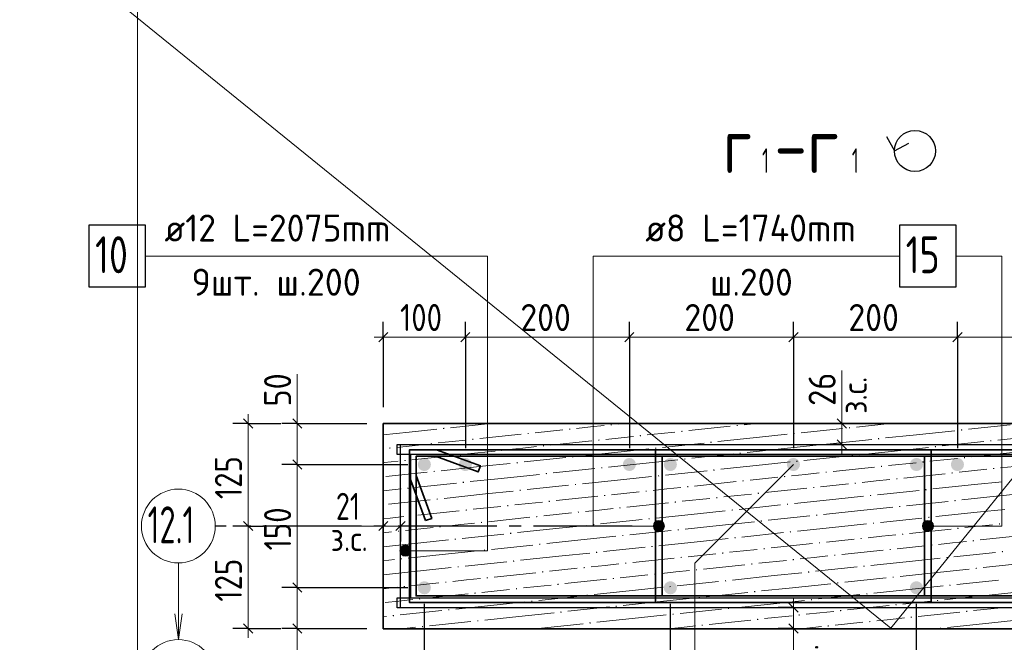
# Model space of a CAD drawing. Header units: millimetres. Extents: x 0 to 59400, y 0 to 42000.
# Tile 25 of 29: x 45942 to 53946, y 14313 to 19374. Entities that reach past the tile are written whole.
import ezdxf

# ---------------------------------------------------------------- set-up
doc = ezdxf.new("R2010")
doc.units = ezdxf.units.MM
doc.linetypes.add('______2', pattern=[270, 200, -70])
doc.linetypes.add('______5', pattern=[1100, 800, -100, 100, -100])
for name, color, linetype, lineweight in [('S1 ДОП Продольная арматура', 52, 'Continuous', 25), ('S2 ДОП Продольная арматура', 52, 'Continuous', 25), ('Standard', 7, 'Continuous', 25), ('Заголовок чертежа', 7, 'Continuous', 25), ('Позиционная метка линия выноска', 7, 'Continuous', 13), ('Размерная выноска', 7, 'Continuous', 13), ('Стена фоновая арматура У1', 52, 'Continuous', 25)]:
    doc.layers.add(name, color=color, linetype=linetype, lineweight=lineweight)
doc.layers.add('ЖБ Пилон', color=7, linetype='______2', lineweight=13, true_color=0xa0a0a0)
doc.layers.add('Оси', color=7, linetype='______5', lineweight=13, true_color=0x656565)
doc.styles.add('ISOCPEUR', font='txt')

msp = doc.modelspace()

# ---------------------------------------------------------------- hatches: boundary and pattern name
at = {"layer": 'S1 ДОП Продольная арматура', "linetype": 'Continuous', "lineweight": 25, "transparency": 33554687}
for points in [[(49617.8, 15758.3), (49613.8, 15778.7), (49602.2, 15796.1), (49584.9, 15807.6), (49564.5, 15811.7), (49544.1, 15807.6), (49526.8, 15796.1), (49515.2, 15778.7), (49511.2, 15758.3), (49515.2, 15737.9), (49526.8, 15720.6), (49544.1, 15709.1), (49564.5, 15705), (49584.9, 15709.1), (49602.2, 15720.6), (49613.8, 15737.9)], [(50951.2, 15758.3), (50947.1, 15778.7), (50935.6, 15796.1), (50918.3, 15807.6), (50897.8, 15811.7), (50877.4, 15807.6), (50860.1, 15796.1), (50848.6, 15778.7), (50844.5, 15758.3), (50848.6, 15737.9), (50860.1, 15720.6), (50877.4, 15709.1), (50897.8, 15705), (50918.3, 15709.1), (50935.6, 15720.6), (50947.1, 15737.9)], [(52284.5, 15758.3), (52280.5, 15778.7), (52268.9, 15796.1), (52251.6, 15807.6), (52231.2, 15811.7), (52210.8, 15807.6), (52193.5, 15796.1), (52181.9, 15778.7), (52177.8, 15758.3), (52181.9, 15737.9), (52193.5, 15720.6), (52210.8, 15709.1), (52231.2, 15705), (52251.6, 15709.1), (52268.9, 15720.6), (52280.5, 15737.9)], [(53617.8, 15758.3), (53613.8, 15778.7), (53602.2, 15796.1), (53584.9, 15807.6), (53564.5, 15811.7), (53544.1, 15807.6), (53526.8, 15796.1), (53515.2, 15778.7), (53511.2, 15758.3), (53515.2, 15737.9), (53526.8, 15720.6), (53544.1, 15709.1), (53564.5, 15705), (53584.9, 15709.1), (53602.2, 15720.6), (53613.8, 15737.9)]]:
    msp.add_hatch(color=7, dxfattribs=at).paths.add_polyline_path(points)
at = {"layer": 'ЖБ Пилон', "linetype": 'Continuous', "lineweight": 18, "transparency": 33554687}
for points in [[(49384.2, 16046.7), (49383.2, 16055.8), (49392.4, 16056.8), (49393.3, 16047.6)], [(50071.1, 16005.1), (50070.2, 16014.2), (50079.3, 16015.2), (50080.3, 16006.1)], [(50408.7, 16040.6), (50407.7, 16049.7), (50416.9, 16050.7), (50417.8, 16041.5)], [(50746.2, 16076.1), (50745.3, 16085.2), (50754.4, 16086.2), (50755.4, 16077)], [(51320.6, 16022.7), (51319.7, 16031.8), (51328.8, 16032.8), (51329.8, 16023.6)], [(51770.7, 16070), (51769.8, 16079.1), (51778.9, 16080.1), (51779.9, 16070.9)], [(52232.6, 16004.8), (52231.7, 16013.9), (52240.8, 16014.9), (52241.8, 16005.7)], [(52682.7, 16052.1), (52681.7, 16061.2), (52690.9, 16062.2), (52691.8, 16053)], [(53594.6, 16034.2), (53593.7, 16043.3), (53602.8, 16044.3), (53603.8, 16035.1)], [(49283.5, 15922.3), (49282.6, 15931.5), (49291.7, 15932.4), (49292.7, 15923.3)], [(49621.1, 15957.8), (49620.1, 15966.9), (49629.2, 15967.9), (49630.2, 15958.8)], [(50645.5, 15951.7), (50644.6, 15960.9), (50653.7, 15961.8), (50654.7, 15952.7)], [(50983.1, 15987.2), (50982.1, 15996.3), (50991.3, 15997.3), (50992.2, 15988.2)], [(51557.5, 15933.8), (51556.5, 15943), (51565.7, 15943.9), (51566.7, 15934.8)], [(52919.5, 15963.2), (52918.6, 15972.3), (52927.7, 15973.3), (52928.7, 15964.2)], [(53831.5, 15945.3), (53830.5, 15954.4), (53839.7, 15955.4), (53840.6, 15946.3)], [(48946, 15886.8), (48945, 15896), (48954.1, 15896.9), (48955.1, 15887.8)], [(49857.9, 15868.9), (49857, 15878.1), (49866.1, 15879), (49867.1, 15869.9)], [(50195.5, 15904.4), (50194.5, 15913.6), (50203.7, 15914.5), (50204.6, 15905.4)], [(51107.4, 15886.5), (51106.5, 15895.6), (51115.6, 15896.6), (51116.6, 15887.5)], [(51794.4, 15844.9), (51793.4, 15854.1), (51802.6, 15855), (51803.5, 15845.9)], [(52469.5, 15915.9), (52468.5, 15925), (52477.6, 15926), (52478.6, 15916.9)], [(53381.4, 15898), (53380.5, 15907.1), (53389.6, 15908.1), (53390.6, 15899)], [(49070.3, 15786.2), (49069.3, 15795.3), (49078.5, 15796.3), (49079.4, 15787.1)], [(49520.4, 15833.5), (49519.4, 15842.6), (49528.6, 15843.6), (49529.5, 15834.4)], [(49982.3, 15768.2), (49981.3, 15777.4), (49990.4, 15778.3), (49991.4, 15769.2)], [(50432.3, 15815.5), (50431.4, 15824.7), (50440.5, 15825.7), (50441.5, 15816.5)], [(51344.3, 15797.6), (51343.3, 15806.8), (51352.5, 15807.7), (51353.4, 15798.6)], [(52256.3, 15779.7), (52255.3, 15788.9), (52264.4, 15789.8), (52265.4, 15780.7)], [(52706.3, 15827), (52705.4, 15836.2), (52714.5, 15837.1), (52715.5, 15828)], [(53280.7, 15773.7), (53279.8, 15782.8), (53288.9, 15783.7), (53289.9, 15774.6)], [(53618.3, 15809.1), (53617.3, 15818.3), (53626.5, 15819.2), (53627.4, 15810.1)], [(49307.2, 15697.3), (49306.2, 15706.4), (49315.3, 15707.4), (49316.3, 15698.3)], [(50219.1, 15679.4), (50218.2, 15688.5), (50227.3, 15689.5), (50228.3, 15680.3)], [(50669.2, 15726.7), (50668.2, 15735.8), (50677.4, 15736.8), (50678.3, 15727.6)], [(51581.2, 15708.8), (51580.2, 15717.9), (51589.3, 15718.9), (51590.3, 15709.7)], [(52493.1, 15690.9), (52492.2, 15700), (52501.3, 15701), (52502.3, 15691.8)], [(52943.2, 15738.2), (52942.2, 15747.3), (52951.4, 15748.3), (52952.3, 15739.1)], [(53517.6, 15684.8), (53516.7, 15693.9), (53525.8, 15694.9), (53526.7, 15685.7)], [(53855.2, 15720.3), (53854.2, 15729.4), (53863.3, 15730.4), (53864.3, 15721.2)], [(49544, 15608.4), (49543.1, 15617.6), (49552.2, 15618.5), (49553.2, 15609.4)], [(51131.1, 15661.5), (51130.1, 15670.6), (51139.3, 15671.6), (51140.2, 15662.4)], [(51818, 15619.9), (51817.1, 15629.1), (51826.2, 15630), (51827.2, 15620.9)], [(52155.6, 15655.4), (52154.6, 15664.5), (52163.8, 15665.5), (52164.7, 15656.3)], [(52730, 15602), (52729, 15611.1), (52738.2, 15612.1), (52739.1, 15603)], [(53067.5, 15637.5), (53066.6, 15646.6), (53075.7, 15647.6), (53076.7, 15638.4)], [(49094, 15561.1), (49093, 15570.3), (49102.1, 15571.2), (49103.1, 15562.1)], [(50005.9, 15543.2), (50005, 15552.3), (50014.1, 15553.3), (50015.1, 15544.2)], [(50456, 15590.5), (50455, 15599.7), (50464.2, 15600.6), (50465.1, 15591.5)], [(51030.4, 15537.1), (51029.4, 15546.3), (51038.6, 15547.2), (51039.5, 15538.1)], [(51368, 15572.6), (51367, 15581.8), (51376.1, 15582.7), (51377.1, 15573.6)], [(51942.4, 15519.2), (51941.4, 15528.4), (51950.5, 15529.3), (51951.5, 15520.2)], [(52392.4, 15566.5), (52391.5, 15575.7), (52400.6, 15576.6), (52401.6, 15567.5)], [(53304.4, 15548.6), (53303.4, 15557.8), (53312.6, 15558.7), (53313.5, 15549.6)], [(49330.8, 15472.3), (49329.9, 15481.4), (49339, 15482.4), (49340, 15473.2)], [(50242.8, 15454.3), (50241.8, 15463.5), (50251, 15464.4), (50251.9, 15455.3)], [(50692.8, 15501.6), (50691.9, 15510.8), (50701, 15511.7), (50702, 15502.6)], [(51267.3, 15448.3), (51266.3, 15457.4), (51275.4, 15458.4), (51276.4, 15449.2)], [(51604.8, 15483.7), (51603.9, 15492.9), (51613, 15493.8), (51614, 15484.7)], [(52854.3, 15501.3), (52853.4, 15510.4), (52862.5, 15511.4), (52863.5, 15502.3)], [(53541.3, 15459.7), (53540.3, 15468.9), (53549.4, 15469.8), (53550.4, 15460.7)], [(49567.7, 15383.4), (49566.7, 15392.5), (49575.9, 15393.5), (49576.8, 15384.4)], [(49905.2, 15418.9), (49904.3, 15428), (49913.4, 15429), (49914.4, 15419.8)], [(50479.6, 15365.5), (50478.7, 15374.6), (50487.8, 15375.6), (50488.8, 15366.4)], [(50817.2, 15401), (50816.2, 15410.1), (50825.4, 15411.1), (50826.3, 15401.9)], [(51729.2, 15383), (51728.2, 15392.2), (51737.3, 15393.2), (51738.3, 15384)], [(52179.2, 15430.4), (52178.3, 15439.5), (52187.4, 15440.5), (52188.4, 15431.3)], [(53091.2, 15412.4), (53090.2, 15421.6), (53099.4, 15422.5), (53100.3, 15413.4)], [(49117.6, 15336.1), (49116.6, 15345.2), (49125.8, 15346.2), (49126.7, 15337)], [(49692, 15282.7), (49691.1, 15291.8), (49700.2, 15292.8), (49701.2, 15283.7)], [(50142.1, 15330), (50141.1, 15339.1), (50150.3, 15340.1), (50151.2, 15331)], [(51054.1, 15312.1), (51053.1, 15321.2), (51062.2, 15322.2), (51063.2, 15313)], [(51966, 15294.2), (51965.1, 15303.3), (51974.2, 15304.3), (51975.2, 15295.1)], [(52416.1, 15341.5), (52415.1, 15350.6), (52424.3, 15351.6), (52425.2, 15342.4)], [(53328.1, 15323.6), (53327.1, 15332.7), (53336.2, 15333.7), (53337.2, 15324.5)], [(49016.9, 15211.7), (49016, 15220.9), (49025.1, 15221.8), (49026.1, 15212.7)], [(49354.5, 15247.2), (49353.5, 15256.4), (49362.6, 15257.3), (49363.6, 15248.2)], [(50604, 15264.8), (50603, 15273.9), (50612.2, 15274.9), (50613.1, 15265.7)], [(51290.9, 15223.2), (51289.9, 15232.4), (51299.1, 15233.3), (51300.1, 15224.2)], [(52202.9, 15205.3), (52201.9, 15214.5), (52211.1, 15215.4), (52212, 15206.3)], [(52878, 15276.3), (52877, 15285.4), (52886.2, 15286.4), (52887.1, 15277.2)], [(53564.9, 15234.7), (53564, 15243.8), (53573.1, 15244.8), (53574.1, 15235.7)], [(53902.5, 15270.2), (53901.5, 15279.3), (53910.6, 15280.3), (53911.6, 15271.2)], [(49478.8, 15146.5), (49477.8, 15155.7), (49487, 15156.6), (49488, 15147.5)], [(49928.9, 15193.8), (49927.9, 15203), (49937.1, 15203.9), (49938, 15194.8)], [(50840.8, 15175.9), (50839.9, 15185.1), (50849, 15186), (50850, 15176.9)], [(51752.8, 15158), (51751.8, 15167.2), (51761, 15168.1), (51761.9, 15159)], [(52777.3, 15151.9), (52776.3, 15161.1), (52785.5, 15162), (52786.4, 15152.9)], [(53114.8, 15187.4), (53113.9, 15196.5), (53123, 15197.5), (53124, 15188.4)], [(53689.3, 15134), (53688.3, 15143.2), (53697.4, 15144.1), (53698.4, 15135)], [(49715.7, 15057.7), (49714.7, 15066.8), (49723.9, 15067.8), (49724.8, 15058.6)], [(50165.7, 15105), (50164.8, 15114.1), (50173.9, 15115.1), (50174.9, 15105.9)], [(50627.6, 15039.8), (50626.7, 15048.9), (50635.8, 15049.9), (50636.8, 15040.7)], [(51077.7, 15087.1), (51076.7, 15096.2), (51085.9, 15097.2), (51086.8, 15088)], [(51989.7, 15069.1), (51988.7, 15078.3), (51997.8, 15079.3), (51998.8, 15070.1)], [(52439.7, 15116.4), (52438.8, 15125.6), (52447.9, 15126.6), (52448.9, 15117.4)], [(53014.2, 15063.1), (53013.2, 15072.2), (53022.3, 15073.2), (53023.3, 15064)], [(53351.7, 15098.5), (53350.7, 15107.7), (53359.9, 15108.6), (53360.8, 15099.5)], [(53926.1, 15045.2), (53925.2, 15054.3), (53934.3, 15055.3), (53935.3, 15046.1)], [(49040.6, 14986.7), (49039.6, 14995.8), (49048.7, 14996.8), (49049.7, 14987.7)], [(49952.5, 14968.8), (49951.6, 14977.9), (49960.7, 14978.9), (49961.7, 14969.8)], [(51314.6, 14998.2), (51313.6, 15007.3), (51322.7, 15008.3), (51323.7, 14999.2)], [(51652.1, 15033.7), (51651.2, 15042.8), (51660.3, 15043.8), (51661.3, 15034.6)], [(52226.5, 14980.3), (52225.6, 14989.4), (52234.7, 14990.4), (52235.7, 14981.2)], [(52564.1, 15015.8), (52563.1, 15024.9), (52572.3, 15025.9), (52573.2, 15016.7)], [(53476, 14997.9), (53475.1, 15007), (53484.2, 15008), (53485.2, 14998.8)], [(49502.5, 14921.5), (49501.5, 14930.6), (49510.6, 14931.6), (49511.6, 14922.5)], [(50189.4, 14879.9), (50188.4, 14889.1), (50197.6, 14890), (50198.5, 14880.9)], [(50526.9, 14915.4), (50526, 14924.5), (50535.1, 14925.5), (50536.1, 14916.4)], [(50864.5, 14950.9), (50863.5, 14960), (50872.7, 14961), (50873.6, 14951.8)], [(51438.9, 14897.5), (51437.9, 14906.6), (51447.1, 14907.6), (51448, 14898.5)], [(51889, 14944.8), (51888, 14953.9), (51897.2, 14954.9), (51898.1, 14945.8)], [(52350.9, 14879.6), (52349.9, 14888.7), (52359.1, 14889.7), (52360, 14880.5)], [(52800.9, 14926.9), (52800, 14936), (52809.1, 14937), (52810.1, 14927.9)], [(53712.9, 14909), (53711.9, 14918.1), (53721.1, 14919.1), (53722.1, 14909.9)], [(49401.8, 14797.1), (49400.8, 14806.3), (49409.9, 14807.3), (49410.9, 14798.1)], [(49739.3, 14832.6), (49738.4, 14841.8), (49747.5, 14842.7), (49748.5, 14833.6)], [(50763.8, 14826.5), (50762.8, 14835.7), (50772, 14836.6), (50772.9, 14827.5)], [(51101.4, 14862), (51100.4, 14871.2), (51109.5, 14872.1), (51110.5, 14863)], [(51675.8, 14808.6), (51674.8, 14817.8), (51683.9, 14818.7), (51684.9, 14809.6)], [(53037.8, 14838), (53036.8, 14847.2), (53046, 14848.1), (53046.9, 14839)], [(49064.2, 14761.7), (49063.3, 14770.8), (49072.4, 14771.8), (49073.4, 14762.6)], [(49976.2, 14743.8), (49975.2, 14752.9), (49984.4, 14753.9), (49985.3, 14744.7)], [(50313.7, 14779.2), (50312.8, 14788.4), (50321.9, 14789.3), (50322.9, 14780.2)], [(51225.7, 14761.3), (51224.7, 14770.5), (51233.9, 14771.4), (51234.8, 14762.3)], [(51912.6, 14719.8), (51911.7, 14728.9), (51920.8, 14729.9), (51921.8, 14720.7)], [(52587.7, 14790.7), (52586.8, 14799.9), (52595.9, 14800.8), (52596.9, 14791.7)], [(53499.7, 14772.8), (53498.7, 14782), (53507.9, 14782.9), (53508.8, 14773.8)], [(49188.6, 14661), (49187.6, 14670.1), (49196.7, 14671.1), (49197.7, 14661.9)], [(49638.6, 14708.3), (49637.7, 14717.4), (49646.8, 14718.4), (49647.8, 14709.2)], [(50100.5, 14643.1), (50099.6, 14652.2), (50108.7, 14653.2), (50109.7, 14644)], [(50550.6, 14690.4), (50549.6, 14699.5), (50558.8, 14700.5), (50559.7, 14691.3)], [(51462.6, 14672.5), (51461.6, 14681.6), (51470.7, 14682.6), (51471.7, 14673.4)], [(52374.5, 14654.6), (52373.6, 14663.7), (52382.7, 14664.7), (52383.7, 14655.5)], [(52824.6, 14701.9), (52823.6, 14711), (52832.8, 14712), (52833.7, 14702.8)], [(53399, 14648.5), (53398, 14657.6), (53407.2, 14658.6), (53408.1, 14649.4)], [(53736.6, 14684), (53735.6, 14693.1), (53744.7, 14694.1), (53745.7, 14684.9)], [(49425.4, 14572.1), (49424.5, 14581.3), (49433.6, 14582.2), (49434.6, 14573.1)], [(50787.5, 14601.5), (50786.5, 14610.7), (50795.6, 14611.6), (50796.6, 14602.5)], [(51699.4, 14583.6), (51698.5, 14592.7), (51707.6, 14593.7), (51708.6, 14584.6)], [(52611.4, 14565.7), (52610.4, 14574.8), (52619.6, 14575.8), (52620.5, 14566.7)], [(53061.5, 14613), (53060.5, 14622.1), (53069.6, 14623.1), (53070.6, 14614)], [(53635.9, 14559.6), (53634.9, 14568.8), (53644, 14569.7), (53645, 14560.6)], [(48975.3, 14524.8), (48974.4, 14534), (48983.5, 14534.9), (48984.5, 14525.8)], [(49662.3, 14483.3), (49661.3, 14492.4), (49670.5, 14493.3), (49671.4, 14484.2)], [(50337.4, 14554.2), (50336.4, 14563.3), (50345.6, 14564.3), (50346.5, 14555.2)], [(51249.4, 14536.3), (51248.4, 14545.4), (51257.5, 14546.4), (51258.5, 14537.3)], [(51936.3, 14494.7), (51935.3, 14503.9), (51944.5, 14504.8), (51945.4, 14495.7)], [(52273.8, 14530.2), (52272.9, 14539.4), (52282, 14540.3), (52283, 14531.2)], [(52848.2, 14476.8), (52847.3, 14486), (52856.4, 14486.9), (52857.4, 14477.8)], [(53185.8, 14512.3), (53184.8, 14521.4), (53194, 14522.4), (53194.9, 14513.3)], [(49212.2, 14435.9), (49211.2, 14445.1), (49220.4, 14446), (49221.4, 14436.9)], [(50123.6, 14423.2), (50123.2, 14427.2), (50132.4, 14428.1), (50132.9, 14423.2)], [(50574.2, 14465.3), (50573.3, 14474.5), (50582.4, 14475.4), (50583.4, 14466.3)], [(51486.2, 14447.4), (51485.3, 14456.6), (51494.4, 14457.5), (51495.3, 14448.4)], [(52510.7, 14441.3), (52509.7, 14450.5), (52518.9, 14451.5), (52519.8, 14442.3)], [(53422.7, 14423.4), (53421.7, 14432.6), (53430.8, 14433.5), (53431.8, 14424.4)]]:
    msp.add_hatch(color=7, dxfattribs=at).paths.add_polyline_path(points, flags=16)
at = {"layer": 'Позиционная метка линия выноска', "linetype": 'Continuous', "lineweight": 13, "transparency": 33554687}
for points in [[(51099.2, 15280.8), (51115.3, 15219.6), (51115.3, 15297)], [(51115.3, 15297), (51137.8, 15213.3), (51137.8, 15303.3)], [(51115.3, 15297), (51115.3, 15219.6), (51137.8, 15213.3)], [(51137.8, 15303.3), (51137.8, 15213.3), (51160.3, 15219.6)], [(51137.8, 15303.3), (51160.3, 15219.6), (51160.3, 15297)], [(51160.3, 15297), (51160.3, 15219.6), (51176.6, 15235.8)], [(51160.3, 15297), (51176.6, 15235.8), (51176.6, 15280.8)], [(53302, 15219.6), (53302, 15297), (53285.8, 15280.8)], [(53324.5, 15213.3), (53324.5, 15303.3), (53302, 15297)], [(53324.5, 15213.3), (53302, 15297), (53302, 15219.6)], [(53347, 15219.6), (53347, 15297), (53324.5, 15303.3)], [(53347, 15219.6), (53324.5, 15303.3), (53324.5, 15213.3)], [(53363.2, 15235.8), (53363.2, 15280.8), (53347, 15297)], [(53363.2, 15235.8), (53347, 15297), (53347, 15219.6)], [(51099.2, 15235.8), (51099.2, 15280.8), (51092.8, 15258.3)], [(51099.2, 15280.8), (51099.2, 15235.8), (51115.3, 15219.6)], [(51176.6, 15280.8), (51176.6, 15235.8), (51182.8, 15258.3)], [(53285.8, 15235.8), (53285.8, 15280.8), (53279.5, 15258.3)], [(53302, 15219.6), (53285.8, 15280.8), (53285.8, 15235.8)], [(53363.2, 15280.8), (53363.2, 15235.8), (53369.5, 15258.3)], [(49039.1, 15035), (49039.1, 15080), (49032.8, 15057.5)], [(49055.3, 15018.8), (49055.3, 15096.2), (49039.1, 15080)], [(49055.3, 15018.8), (49039.1, 15080), (49039.1, 15035)], [(49077.8, 15012.5), (49077.8, 15102.5), (49055.3, 15096.2)], [(49077.8, 15012.5), (49055.3, 15096.2), (49055.3, 15018.8)], [(49100.3, 15018.8), (49100.3, 15096.2), (49077.8, 15102.5)], [(49100.3, 15018.8), (49077.8, 15102.5), (49077.8, 15012.5)], [(49116.6, 15035), (49116.6, 15080), (49100.3, 15096.2)], [(49116.6, 15035), (49100.3, 15096.2), (49100.3, 15018.8)], [(49116.6, 15080), (49116.6, 15035), (49122.8, 15057.5)]]:
    msp.add_hatch(color=7, dxfattribs=at).paths.add_polyline_path(points)
at = {"layer": 'Стена фоновая арматура У1', "linetype": 'Continuous', "lineweight": 13, "transparency": 33554687}
for points in [[(49284.5, 15758.3), (49280.5, 15778.7), (49268.9, 15796.1), (49251.6, 15807.6), (49231.2, 15811.7), (49210.8, 15807.6), (49193.5, 15796.1), (49181.9, 15778.7), (49177.8, 15758.3), (49181.9, 15737.9), (49193.5, 15720.6), (49210.8, 15709.1), (49231.2, 15705), (49251.6, 15709.1), (49268.9, 15720.6), (49280.5, 15737.9)], [(51284.5, 15758.3), (51280.5, 15778.7), (51268.9, 15796.1), (51251.6, 15807.6), (51231.2, 15811.7), (51210.8, 15807.6), (51193.5, 15796.1), (51181.9, 15778.7), (51177.8, 15758.3), (51181.9, 15737.9), (51193.5, 15720.6), (51210.8, 15709.1), (51231.2, 15705), (51251.6, 15709.1), (51268.9, 15720.6), (51280.5, 15737.9)], [(53284.5, 15758.3), (53280.5, 15778.7), (53268.9, 15796.1), (53251.6, 15807.6), (53231.2, 15811.7), (53210.8, 15807.6), (53193.5, 15796.1), (53181.9, 15778.7), (53177.8, 15758.3), (53181.9, 15737.9), (53193.5, 15720.6), (53210.8, 15709.1), (53231.2, 15705), (53251.6, 15709.1), (53268.9, 15720.6), (53280.5, 15737.9)], [(49284.5, 14756.5), (49280.5, 14777), (49268.9, 14794.3), (49251.6, 14805.8), (49231.2, 14809.9), (49210.8, 14805.8), (49193.5, 14794.3), (49181.9, 14777), (49177.8, 14756.5), (49181.9, 14736.1), (49193.5, 14718.8), (49210.8, 14707.3), (49231.2, 14703.2), (49251.6, 14707.3), (49268.9, 14718.8), (49280.5, 14736.1)], [(51284.5, 14756.5), (51280.5, 14777), (51268.9, 14794.3), (51251.6, 14805.8), (51231.2, 14809.9), (51210.8, 14805.8), (51193.5, 14794.3), (51181.9, 14777), (51177.8, 14756.5), (51181.9, 14736.1), (51193.5, 14718.8), (51210.8, 14707.3), (51231.2, 14703.2), (51251.6, 14707.3), (51268.9, 14718.8), (51280.5, 14736.1)], [(53284.5, 14756.5), (53280.5, 14777), (53268.9, 14794.3), (53251.6, 14805.8), (53231.2, 14809.9), (53210.8, 14805.8), (53193.5, 14794.3), (53181.9, 14777), (53177.8, 14756.5), (53181.9, 14736.1), (53193.5, 14718.8), (53210.8, 14707.3), (53231.2, 14703.2), (53251.6, 14707.3), (53268.9, 14718.8), (53280.5, 14736.1)]]:
    msp.add_hatch(color=7, dxfattribs=at).paths.add_polyline_path(points)

# ---------------------------------------------------------------- linework, layer by layer
at = {"layer": 'S2 ДОП Продольная арматура', "color": 7, "linetype": 'Continuous', "lineweight": 25, "transparency": 33554687}
msp.add_lwpolyline([(46504.6, 17202.9), (46964.6, 17202.9), (46964.6, 17702.9), (46504.6, 17702.9), (46504.6, 17202.9)], dxfattribs=at)
at = {"layer": 'S2 ДОП Продольная арматура', "color": 28, "linetype": 'Continuous', "lineweight": 25, "true_color": 0x50140a, "transparency": 33554687}
for points in [[(49011.2, 15920.8), (55424.5, 15920.8), (55424.5, 14594.1), (49011.2, 14594.1), (49011.2, 14674.1), (55344.5, 14674.1), (55344.5, 15840.8), (49011.2, 15840.8), (49011.2, 15920.8)], [(55451.2, 15840.8), (49117.8, 15840.8), (49117.8, 14674.1), (55451.2, 14674.1), (55451.2, 14594.1), (49037.8, 14594.1), (49037.8, 15920.8), (55451.2, 15920.8), (55451.2, 15840.8)]]:
    msp.add_lwpolyline(points, dxfattribs=at)
at = {"layer": 'Standard', "color": 254, "linetype": 'Continuous', "lineweight": 13, "true_color": 0xc4c4ff, "transparency": 33554687}
msp.add_line((53024.1, 14428.4), (58900, 21684.5), dxfattribs=at)
at = {"layer": 'Standard', "color": 251, "linetype": 'Continuous', "lineweight": -3, "true_color": 0x656565, "transparency": 33554687}
for p, q in [((48897.8, 16793), (48897.8, 16918)), ((49564.5, 16793), (49564.5, 16918)), ((50897.8, 16793), (50897.8, 16918)), ((52231.2, 16793), (52231.2, 16918)), ((53564.5, 16793), (53564.5, 16918)), ((48897.8, 16793), (48897.8, 16668)), ((48897.8, 16793), (48897.8, 16225)), ((49564.5, 16793), (49564.5, 16668)), ((49564.5, 16793), (49564.5, 15891.7)), ((50897.8, 16793), (50897.8, 16668)), ((50897.8, 16793), (50897.8, 15891.7)), ((52231.2, 16793), (52231.2, 16668)), ((52231.2, 16793), (52231.2, 15891.7)), ((53564.5, 16793), (53564.5, 16668)), ((53564.5, 16793), (53564.5, 15891.7)), ((47798.5, 16091.7), (47673.5, 16091.7)), ((47798.5, 16091.7), (47923.5, 16091.7)), ((47798.5, 16091.7), (48065.1, 16091.7)), ((48198.5, 16091.7), (48073.5, 16091.7)), ((48198.5, 16091.7), (48323.5, 16091.7)), ((48198.5, 16091.7), (48764.5, 16091.7)), ((52624.5, 16091.7), (52499.5, 16091.7)), ((52624.5, 16091.7), (52749.5, 16091.7)), ((52624.5, 15921.7), (52499.5, 15921.7)), ((52624.5, 15921.7), (52749.5, 15921.7)), ((48198.5, 15758.3), (48073.5, 15758.3)), ((48198.5, 15758.3), (48323.5, 15758.3)), ((48198.5, 15758.3), (49097.8, 15758.3)), ((48897.8, 15258.3), (48897.8, 15383.3)), ((49037.8, 15258.3), (49037.8, 15383.3)), ((47798.5, 15258.3), (47673.5, 15258.3)), ((47798.5, 15258.3), (47923.5, 15258.3)), ((47798.5, 15258.3), (47798.5, 15258.3)), ((48897.8, 15258.3), (48897.8, 15133.3)), ((49037.8, 15258.3), (49037.8, 15133.3)), ((48198.5, 14758.3), (48073.5, 14758.3)), ((48198.5, 14758.3), (48323.5, 14758.3)), ((48198.5, 14758.3), (49097.8, 14758.3)), ((52231.2, 14595), (52106.2, 14595)), ((52231.2, 14595), (52356.2, 14595)), ((47798.5, 14425), (47673.5, 14425)), ((47798.5, 14425), (47923.5, 14425)), ((47798.5, 14425), (48065.1, 14425)), ((48198.5, 14425), (48073.5, 14425)), ((48198.5, 14425), (48323.5, 14425)), ((48198.5, 14425), (48764.5, 14425)), ((52231.2, 14425), (52106.2, 14425)), ((52231.2, 14425), (52356.2, 14425))]:
    msp.add_line(p, q, dxfattribs=at)
at = {"layer": 'Standard', "color": 251, "linetype": 'Continuous', "lineweight": 25, "true_color": 0x656565, "transparency": 33554687}
for p, q in [((48860.3, 16755.5), (48935.3, 16830.5)), ((49527, 16755.5), (49602, 16830.5)), ((50860.3, 16755.5), (50935.3, 16830.5)), ((52193.7, 16755.5), (52268.7, 16830.5)), ((53527, 16755.5), (53602, 16830.5))]:
    msp.add_line(p, q, dxfattribs=at)
at = {"layer": 'Standard', "color": 251, "linetype": 'Continuous', "lineweight": 13, "true_color": 0x656565, "transparency": 33554687}
for p, q in [((48897.8, 16793), (48822.8, 16793)), ((48897.8, 16793), (49564.5, 16793)), ((49564.5, 16793), (50897.8, 16793)), ((50897.8, 16793), (52231.2, 16793)), ((52231.2, 16793), (53564.5, 16793)), ((53564.5, 16793), (54897.8, 16793))]:
    msp.add_line(p, q, dxfattribs=at)
at = {"layer": 'Standard', "color": 7, "linetype": 'Continuous', "lineweight": 25, "transparency": 33554687}
for p, q in [((47761, 16129.2), (47836, 16054.2)), ((48161, 16129.2), (48236, 16054.2)), ((52662, 16054.2), (52587, 16129.2)), ((52662, 15884.2), (52587, 15959.2)), ((48161, 15795.8), (48236, 15720.8)), ((47761, 15295.8), (47836, 15220.8)), ((48935.3, 15295.8), (48860.3, 15220.8)), ((49075.3, 15295.8), (49000.3, 15220.8)), ((48161, 14795.8), (48236, 14720.8)), ((52193.7, 14632.5), (52268.7, 14557.5)), ((47761, 14462.5), (47836, 14387.5)), ((48161, 14462.5), (48236, 14387.5)), ((52193.7, 14462.5), (52268.7, 14387.5))]:
    msp.add_line(p, q, dxfattribs=at)
at = {"layer": 'Standard', "color": 7, "linetype": 'Continuous', "lineweight": 13, "transparency": 33554687}
for p, q in [((47798.5, 16091.7), (47798.5, 16166.7)), ((47798.5, 16091.7), (47798.5, 15258.3)), ((48198.5, 16091.7), (48198.5, 16166.7)), ((48198.5, 16091.7), (48198.5, 15758.3)), ((52624.5, 16091.7), (52624.5, 16166.7)), ((52624.5, 15921.7), (52624.5, 16091.7)), ((52624.5, 15921.7), (52624.5, 15846.7)), ((48198.5, 15758.3), (48198.5, 14758.3)), ((47798.5, 15258.3), (47798.5, 14425)), ((48897.8, 15258.3), (48822.8, 15258.3)), ((49037.8, 15258.3), (48897.8, 15258.3)), ((49037.8, 15258.3), (49112.8, 15258.3)), ((48198.5, 14758.3), (48198.5, 14425)), ((52231.2, 14595), (52231.2, 14670)), ((52231.2, 14595), (52231.2, 14425)), ((47798.5, 14425), (47798.5, 14350)), ((48198.5, 14425), (48198.5, 14350)), ((52231.2, 14425), (52231.2, 14350))]:
    msp.add_line(p, q, dxfattribs=at)
msp.add_lwpolyline([(46900, 41500), (2000, 41500), (2000, 500), (46900, 500), (46900, 41500)], dxfattribs=at)
at = {"layer": 'Standard', "color": 254, "linetype": 'Continuous', "lineweight": 13, "true_color": 0xc4c4ff, "transparency": 33554687}
msp.add_lwpolyline([(58900, 24002.8), (51377.6, 30094.4), (44367.8, 21438.1), (53024.1, 14428.4)], dxfattribs=at)
at = {"layer": 'Standard', "color": 7, "linetype": 'Continuous', "lineweight": 25, "transparency": 33554687}
msp.add_lwpolyline([(52988.6, 18423.8), (53052.3, 18306.7), (53169.4, 18370.4)], dxfattribs=at)
at = {"layer": 'Standard', "color": 251, "linetype": 'Continuous', "lineweight": -3, "true_color": 0x656565, "transparency": 33554687}
for points in [[(49231.2, 13581.8), (49231.2, 13598.8), (49231.2, 13598.8), (49231.2, 13598.8), (49231.2, 13598.8), (49231.2, 13598.8), (49231.2, 13598.8), (49231.2, 13598.8), (49231.2, 13598.8), (49231.2, 14625)], [(51231.2, 13581.8), (51231.2, 13598.8), (51231.2, 13598.8), (51231.2, 13598.8), (51231.2, 13598.8), (51231.2, 13598.8), (51231.2, 13598.8), (51231.2, 14625)], [(53231.2, 13581.8), (53231.2, 13598.8), (53231.2, 13598.8), (53231.2, 13598.8), (53231.2, 13598.8), (53231.2, 14625)]]:
    msp.add_lwpolyline(points, dxfattribs=at)
at = {"layer": 'Standard', "color": 7, "linetype": 'Continuous', "lineweight": 25, "transparency": 33554687}
msp.add_circle((53219, 18306.7), 166.7, dxfattribs=at)
at = {"layer": 'ЖБ Пилон', "color": 7, "linetype": 'Continuous', "lineweight": 35, "transparency": 33554687}
for p, q in [((48897.8, 16091.7), (48897.8, 14423.2)), ((55564.5, 16091.7), (48897.8, 16091.7)), ((48897.8, 14423.2), (55564.5, 14423.2))]:
    msp.add_line(p, q, dxfattribs=at)
at = {"layer": 'ЖБ Пилон', "color": 9, "linetype": 'Continuous', "lineweight": 18, "true_color": 0xc7c7c7, "transparency": 33554687}
for p, q in [((49444.5, 16057.6), (49768.5, 16091.7)), ((50806.6, 16087), (50850.9, 16091.7)), ((51831.1, 16080.9), (51933.3, 16091.7)), ((53015.6, 16091.7), (52743, 16063)), ((49107, 16022.1), (48897.8, 16000.2)), ((49107, 16022.1), (49332, 16045.8)), ((50131.5, 16016.1), (50356.5, 16039.7)), ((50581.5, 16063.4), (50469, 16051.6)), ((50694.1, 16075.2), (50581.5, 16063.4)), ((51156, 16010), (51043.4, 15998.2)), ((51268.5, 16021.8), (51156, 16010)), ((51381, 16033.6), (51718.5, 16069.1)), ((52293, 16015.7), (52630.5, 16051.2)), ((53204.9, 15997.8), (53542.5, 16033.3)), ((53655, 16045.1), (53992.5, 16080.6)), ((49456.4, 15945.1), (49343.9, 15933.3)), ((49568.9, 15956.9), (49456.4, 15945.1)), ((49681.4, 15968.8), (50019, 16004.2)), ((50255.8, 15915.4), (50593.4, 15950.9)), ((50705.9, 15962.7), (50930.9, 15986.3)), ((51167.8, 15897.5), (51505.3, 15932.9)), ((51955.4, 15980.2), (51617.9, 15944.8)), ((51955.4, 15980.2), (52180.4, 16003.9)), ((52529.8, 15926.9), (52867.4, 15962.3)), ((52979.9, 15974.2), (53204.9, 15997.8)), ((53441.8, 15909), (53779.3, 15944.4)), ((54229.4, 15991.7), (53891.9, 15956.3)), ((49006.3, 15897.8), (49231.3, 15921.5)), ((49580.7, 15844.4), (49805.7, 15868.1)), ((50030.8, 15891.7), (49918.3, 15879.9)), ((50143.3, 15903.6), (50030.8, 15891.7)), ((50830.2, 15862), (50492.7, 15826.5)), ((50830.2, 15862), (51055.3, 15885.6)), ((51854.7, 15855.9), (52079.8, 15879.6)), ((52079.8, 15879.6), (52417.3, 15915)), ((53104.2, 15873.5), (52766.7, 15838)), ((53104.2, 15873.5), (53329.3, 15897.1)), ((53678.6, 15820.1), (54016.2, 15855.6)), ((48905.6, 15773.5), (48897.8, 15772.6)), ((49018.1, 15785.3), (48905.6, 15773.5)), ((49130.6, 15797.1), (49468.2, 15832.6)), ((49705.1, 15743.7), (49930.1, 15767.4)), ((50042.6, 15779.2), (50380.2, 15814.7)), ((50954.6, 15761.3), (51292.1, 15796.8)), ((51404.7, 15808.6), (51742.2, 15844.1)), ((51979.1, 15755.2), (52204.1, 15778.9)), ((52316.6, 15790.7), (52654.2, 15826.2)), ((53003.5, 15749.1), (53228.6, 15772.8)), ((53453.6, 15796.4), (53341.1, 15784.6)), ((53566.1, 15808.3), (53453.6, 15796.4)), ((48917.4, 15660.9), (49255, 15696.4)), ((49705.1, 15743.7), (49367.5, 15708.3)), ((50279.5, 15690.3), (50617, 15725.8)), ((50729.5, 15737.7), (50954.6, 15761.3)), ((51191.4, 15672.4), (51529, 15707.9)), ((51979.1, 15755.2), (51641.5, 15719.7)), ((52441, 15690), (52328.4, 15678.2)), ((52553.5, 15701.8), (52891, 15737.3)), ((53577.9, 15695.7), (53803, 15719.4)), ((54028, 15743.1), (53915.5, 15731.2)), ((49154.3, 15572.1), (49491.9, 15607.6)), ((49604.4, 15619.4), (49829.4, 15643)), ((49829.4, 15643), (50167, 15678.5)), ((50853.9, 15637), (50516.3, 15601.5)), ((50853.9, 15637), (51078.9, 15660.6)), ((51428.3, 15583.6), (51765.9, 15619)), ((51878.4, 15630.9), (52103.4, 15654.5)), ((52328.4, 15678.2), (52215.9, 15666.3)), ((52902.9, 15624.8), (52790.3, 15613)), ((53015.4, 15636.6), (52902.9, 15624.8)), ((53127.9, 15648.4), (53465.4, 15683.9)), ((53702.3, 15595.1), (53927.3, 15618.7)), ((48897.8, 15545.1), (49041.8, 15560.3)), ((49728.7, 15518.7), (49953.7, 15542.4)), ((50066.3, 15554.2), (50403.8, 15589.7)), ((50753.2, 15512.6), (50978.2, 15536.3)), ((51203.3, 15559.9), (51090.7, 15548.1)), ((51315.8, 15571.7), (51203.3, 15559.9)), ((52002.7, 15530.2), (52340.3, 15565.7)), ((52452.8, 15577.5), (52677.8, 15601.1)), ((52914.7, 15512.3), (53252.2, 15547.7)), ((53702.3, 15595.1), (53364.7, 15559.6)), ((53826.6, 15494.4), (54164.2, 15529.8)), ((48941.1, 15435.9), (49278.6, 15471.4)), ((49728.7, 15518.7), (49391.2, 15483.2)), ((50190.6, 15453.5), (50078.1, 15441.7)), ((50303.1, 15465.3), (50640.7, 15500.8)), ((50877.5, 15411.9), (51215.1, 15447.4)), ((51327.6, 15459.2), (51552.6, 15482.9)), ((51777.7, 15506.5), (51665.2, 15494.7)), ((51890.2, 15518.4), (51777.7, 15506.5)), ((52577.1, 15476.8), (52239.6, 15441.3)), ((52577.1, 15476.8), (52802.2, 15500.4)), ((53151.5, 15423.4), (53489.1, 15458.9)), ((53601.6, 15470.7), (53826.6, 15494.4)), ((49177.9, 15347), (49515.5, 15382.5)), ((49628, 15394.4), (49853.1, 15418)), ((50078.1, 15441.7), (49965.6, 15429.8)), ((50652.5, 15388.3), (50540, 15376.4)), ((50765, 15400.1), (50652.5, 15388.3)), ((51452, 15358.5), (51677, 15382.2)), ((51789.5, 15394), (52127.1, 15429.5)), ((52476.4, 15352.4), (52701.5, 15376.1)), ((52701.5, 15376.1), (53039, 15411.6)), ((53725.9, 15370), (53388.4, 15334.5)), ((53725.9, 15370), (53951, 15393.7)), ((48952.9, 15323.4), (48897.8, 15317.6)), ((49065.4, 15335.2), (48952.9, 15323.4)), ((49752.4, 15293.7), (50089.9, 15329.1)), ((50202.4, 15341), (50427.5, 15364.6)), ((50664.3, 15275.8), (51001.9, 15311.2)), ((51452, 15358.5), (51114.4, 15323.1)), ((51576.3, 15257.8), (51913.8, 15293.3)), ((52026.4, 15305.1), (52363.9, 15340.6)), ((52938.3, 15287.2), (53275.9, 15322.7)), ((48897.8, 15203.8), (48964.7, 15210.9)), ((49077.3, 15222.7), (49302.3, 15246.4)), ((49527.3, 15270), (49414.8, 15258.2)), ((49639.8, 15281.8), (49527.3, 15270)), ((50326.8, 15240.3), (49989.2, 15204.8)), ((50326.8, 15240.3), (50551.8, 15263.9)), ((50901.2, 15186.9), (51238.7, 15222.4)), ((51351.3, 15234.2), (51576.3, 15257.8)), ((52600.8, 15251.8), (52263.2, 15216.3)), ((52600.8, 15251.8), (52825.8, 15275.4)), ((53175.2, 15198.4), (53512.7, 15233.9)), ((53625.3, 15245.7), (53850.3, 15269.3)), ((49201.6, 15122), (49426.6, 15145.7)), ((49539.2, 15157.5), (49876.7, 15193)), ((50226.1, 15115.9), (50451.1, 15139.6)), ((50451.1, 15139.6), (50788.7, 15175.1)), ((51475.6, 15133.5), (51138.1, 15098)), ((51475.6, 15133.5), (51700.6, 15157.2)), ((51813.2, 15169), (52150.7, 15204.5)), ((52500.1, 15127.4), (52725.1, 15151.1)), ((52950.2, 15174.7), (52837.6, 15162.9)), ((53062.7, 15186.5), (52950.2, 15174.7)), ((53637.1, 15133.2), (53524.6, 15121.3)), ((53749.6, 15145), (54087.2, 15180.5)), ((49201.6, 15122), (48897.8, 15090.1)), ((49325.9, 15021.3), (49663.5, 15056.8)), ((49776, 15068.6), (50113.6, 15104.1)), ((50688, 15050.7), (51025.5, 15086.2)), ((51825, 15056.5), (51712.5, 15044.6)), ((51937.5, 15068.3), (51825, 15056.5)), ((52050, 15080.1), (52387.6, 15115.6)), ((52624.4, 15026.7), (52962, 15062.2)), ((53074.5, 15074), (53299.5, 15097.7)), ((53524.6, 15121.3), (53412, 15109.5)), ((48897.8, 14976.3), (48988.4, 14985.8)), ((49100.9, 14997.7), (49325.9, 15021.3)), ((49562.8, 14932.5), (49900.4, 14967.9)), ((50350.4, 15015.2), (50012.9, 14979.8)), ((50350.4, 15015.2), (50575.5, 15038.9)), ((50924.8, 14961.9), (51262.4, 14997.3)), ((51374.9, 15009.2), (51600, 15032.8)), ((51949.3, 14955.8), (52174.4, 14979.4)), ((52399.4, 15003.1), (52286.9, 14991.2)), ((52511.9, 15014.9), (52399.4, 15003.1)), ((53198.8, 14973.3), (52861.3, 14937.9)), ((53198.8, 14973.3), (53423.9, 14997)), ((53536.4, 15008.8), (53873.9, 15044.3)), ((49225.3, 14897), (48897.8, 14862.6)), ((49225.3, 14897), (49450.3, 14920.6)), ((50249.7, 14890.9), (50474.8, 14914.6)), ((50699.8, 14938.2), (50587.3, 14926.4)), ((50812.3, 14950), (50699.8, 14938.2)), ((51386.7, 14896.6), (51274.2, 14884.8)), ((51499.3, 14908.5), (51836.8, 14943.9)), ((52411.2, 14890.6), (52748.8, 14926)), ((53323.2, 14872.6), (53660.7, 14908.1)), ((53773.3, 14920), (54110.8, 14955.4)), ((49574.6, 14819.9), (49462.1, 14808.1)), ((49687.2, 14831.8), (49574.6, 14819.9)), ((49799.7, 14843.6), (50137.2, 14879.1)), ((50374.1, 14790.2), (50711.6, 14825.7)), ((50824.2, 14837.5), (51049.2, 14861.2)), ((51274.2, 14884.8), (51161.7, 14873)), ((51286.1, 14772.3), (51623.6, 14807.8)), ((52073.7, 14855.1), (51736.1, 14819.6)), ((52073.7, 14855.1), (52298.7, 14878.7)), ((52648.1, 14801.7), (52985.6, 14837.2)), ((53098.2, 14849), (53323.2, 14872.6)), ((53560, 14783.8), (53897.6, 14819.3)), ((48897.8, 14748.8), (49012, 14760.8)), ((49124.6, 14772.6), (49349.6, 14796.3)), ((49699, 14719.3), (49924, 14742.9)), ((50149, 14766.6), (50036.5, 14754.7)), ((50261.6, 14778.4), (50149, 14766.6)), ((50948.5, 14736.8), (50610.9, 14701.3)), ((50948.5, 14736.8), (51173.5, 14760.5)), ((51973, 14730.7), (52198, 14754.4)), ((52198, 14754.4), (52535.6, 14789.9)), ((53222.5, 14748.3), (52884.9, 14712.8)), ((53222.5, 14748.3), (53447.5, 14772)), ((53796.9, 14694.9), (54134.5, 14730.4)), ((49023.9, 14648.3), (48911.4, 14636.5)), ((49136.4, 14660.1), (49023.9, 14648.3)), ((49248.9, 14671.9), (49586.5, 14707.4)), ((50160.9, 14654), (50498.4, 14689.5)), ((51072.8, 14636.1), (51410.4, 14671.6)), ((51522.9, 14683.4), (51860.5, 14718.9)), ((52097.3, 14630), (52322.4, 14653.7)), ((52434.9, 14665.5), (52772.4, 14701)), ((53121.8, 14624), (53346.8, 14647.6)), ((53571.9, 14671.3), (53459.4, 14659.4)), ((53684.4, 14683.1), (53571.9, 14671.3)), ((49035.7, 14535.8), (49373.3, 14571.3)), ((49823.3, 14618.6), (49485.8, 14583.1)), ((49823.3, 14618.6), (50048.4, 14642.2)), ((50397.7, 14565.2), (50735.3, 14600.6)), ((50847.8, 14612.5), (51072.8, 14636.1)), ((51309.7, 14547.3), (51647.3, 14582.7)), ((52097.3, 14630), (51759.8, 14594.6)), ((52671.7, 14576.7), (53009.3, 14612.1)), ((53696.2, 14570.6), (53921.3, 14594.2)), ((48897.8, 14521.3), (48923.2, 14523.9)), ((49722.6, 14494.2), (49947.7, 14517.9)), ((49947.7, 14517.9), (50285.2, 14553.3)), ((50972.1, 14511.8), (50634.6, 14476.3)), ((50972.1, 14511.8), (51197.2, 14535.4)), ((51546.6, 14458.4), (51884.1, 14493.9)), ((51996.6, 14505.7), (52221.7, 14529.4)), ((52446.7, 14553), (52334.2, 14541.2)), ((52559.2, 14564.8), (52446.7, 14553)), ((53021.1, 14499.6), (52908.6, 14487.8)), ((53133.6, 14511.4), (53021.1, 14499.6)), ((53246.1, 14523.3), (53583.7, 14558.7)), ((53820.6, 14469.9), (54045.6, 14493.5)), ((49047.3, 14423.2), (49160, 14435.1)), ((49272.6, 14446.9), (49610.1, 14482.4)), ((50184.5, 14429), (50522.1, 14464.5)), ((51321.5, 14434.7), (51212, 14423.2)), ((51434, 14446.6), (51321.5, 14434.7)), ((52294.3, 14423.2), (52458.5, 14440.5)), ((52571, 14452.3), (52796.1, 14476)), ((53820.6, 14469.9), (53483, 14434.4))]:
    msp.add_line(p, q, dxfattribs=at)
at = {"layer": 'Оси', "color": 8, "linetype": '______5', "lineweight": -3, "transparency": 33554687}
msp.add_line((50919.4, 15258.3), (47531.8, 15258.3), dxfattribs=at)
at = {"layer": 'Оси', "color": 7, "linetype": 'Continuous', "lineweight": 13, "transparency": 33554687}
for centre in [(47231.8, 15258.3), (47231.8, 14035)]:
    msp.add_circle(centre, 300, dxfattribs=at)
at = {"layer": 'Позиционная метка линия выноска', "color": 7, "linetype": 'Continuous', "lineweight": 13, "transparency": 33554687}
for p, q in [((51137.8, 15303.3), (51137.8, 15303.3)), ((53324.5, 15303.3), (53324.5, 15303.3)), ((51092.8, 15258.3), (51092.8, 15258.3)), ((51137.8, 15213.3), (51137.8, 15213.3)), ((51182.8, 15258.3), (51182.8, 15258.3)), ((53279.5, 15258.3), (53279.5, 15258.3)), ((53324.5, 15213.3), (53324.5, 15213.3)), ((53369.5, 15258.3), (53369.5, 15258.3)), ((49032.8, 15057.5), (49032.8, 15057.5)), ((49077.8, 15102.5), (49077.8, 15102.5)), ((49122.8, 15057.5), (49122.8, 15057.5)), ((49077.8, 15012.5), (49077.8, 15012.5)), ((47231.8, 14958.3), (47231.8, 14335)), ((47201.8, 14545), (47231.8, 14335)), ((47231.8, 14335), (47231.8, 14560)), ((47231.8, 14335), (47261.8, 14545)), ((47231.8, 14335), (47231.8, 14335)), ((47231.8, 14335), (47231.8, 14335)), ((47231.8, 14335), (47231.8, 14335))]:
    msp.add_line(p, q, dxfattribs=at)
for points in [[(46961.2, 17452.9), (49744.5, 17452.9), (49744.5, 15057.5), (49077.8, 15057.5)], [(53087.8, 17452.9), (50604.5, 17452.9), (50604.5, 15258.3), (51137.8, 15258.3)], [(53547.9, 17452.9), (53924.5, 17452.9), (53924.5, 15258.3), (53324.5, 15258.3)], [(52231.2, 15758.3), (51429.8, 14957), (51429.8, 12623.6), (48903.1, 12623.6)]]:
    msp.add_lwpolyline(points, dxfattribs=at)
for centre in [(51137.8, 15258.3), (53324.5, 15258.3), (49077.8, 15057.5)]:
    msp.add_circle(centre, 45, dxfattribs=at)
at = {"layer": 'Размерная выноска', "color": 7, "linetype": 'Continuous', "lineweight": 13, "transparency": 33554687}
for p, q in [((48198.5, 16091.7), (48198.5, 16491.7)), ((52624.5, 16091.7), (52624.5, 16521.9)), ((48897.8, 15258.3), (48467.6, 15258.3)), ((48198.5, 14025), (48198.5, 14425)), ((52231.2, 14425), (52231.2, 13994.8))]:
    msp.add_line(p, q, dxfattribs=at)
at = {"layer": 'Стена фоновая арматура У1', "color": 7, "linetype": 'Continuous', "lineweight": 25, "transparency": 33554687}
msp.add_lwpolyline([(53093.8, 17202.9), (53553.8, 17202.9), (53553.8, 17702.9), (53093.8, 17702.9), (53093.8, 17202.9)], dxfattribs=at)
at = {"layer": 'Стена фоновая арматура У1', "color": 7, "linetype": 'Continuous', "lineweight": 35, "transparency": 33554687}
for points in [[(49241, 15302.1), (49111.2, 15658.8), (49111.2, 15878.3), (53351.2, 15878.3), (53351.2, 14636.6), (49111.2, 14636.6), (49111.2, 15878.3), (49330.8, 15878.3), (49687.5, 15748.5), (49669.2, 15698.4), (49321.4, 15825), (49164.5, 15825), (49164.5, 14689.9), (53297.8, 14689.9), (53297.8, 15825), (49164.5, 15825), (49164.5, 15668.2), (49291.1, 15320.3), (49241, 15302.1)], [(55171.2, 15320.3), (55297.8, 15668.2), (55297.8, 15825), (51164.5, 15825), (51164.5, 14689.9), (55297.8, 14689.9), (55297.8, 15825), (55141, 15825), (54793.1, 15698.4), (54774.9, 15748.5), (55131.6, 15878.3), (55351.2, 15878.3), (55351.2, 14636.6), (51111.2, 14636.6), (51111.2, 15878.3), (55351.2, 15878.3), (55351.2, 15658.8), (55221.4, 15302.1), (55171.2, 15320.3)]]:
    msp.add_lwpolyline(points, dxfattribs=at)

# ---------------------------------------------------------------- texts
at = {"layer": 'S2 ДОП Продольная арматура', "color": 7, "linetype": 'Continuous', "lineweight": 13, "transparency": 33554687, "attachment_point": 7, "style": 'ISOCPEUR'}
for s, insert, char_height, width in [('\\W0.96;ø12 L=2075mm ', (47118.6, 17570.2), 220, 2150.529), ('\\W0.75;10', (46554.6, 17312.9), 300, 472.272), ('\\W0.97;9шт. ш.200 ', (47338.6, 17130.2), 220, 1712.337)]:
    msp.add_mtext(s, dxfattribs=dict(at, insert=insert, char_height=char_height, width=width))
at = {"layer": 'Standard', "color": 251, "linetype": 'Continuous', "lineweight": 25, "true_color": 0x656565, "transparency": 33554687, "char_height": 220, "attachment_point": 7, "style": 'ISOCPEUR'}
for s, insert, width in [('\\W0.83;100', (49033.2, 16843), 508.571), ('\\W0.91;200', (50011.2, 16843), 561.996), ('\\W0.91;200', (51344.5, 16843), 561.996), ('\\W0.91;200', (52677.8, 16843), 561.996)]:
    msp.add_mtext(s, dxfattribs=dict(at, insert=insert, width=width))
at = {"layer": 'Standard', "color": 7, "linetype": 'Continuous', "lineweight": 25, "transparency": 33554687, "char_height": 220, "attachment_point": 7, "rotation": 90, "style": 'ISOCPEUR'}
for s, insert, width in [('\\W0.87;50', (48148.5, 16229.2), 403.924), ('\\W0.87;26', (52574.5, 16234.9), 403.932), ('\\W0.83;125', (47748.5, 15477), 508.571), ('\\W0.83;150', (48148.5, 15060.3), 508.571), ('\\W0.83;125', (47748.5, 14643.7), 508.571)]:
    msp.add_mtext(s, dxfattribs=dict(at, insert=insert, width=width))
at = {"layer": 'Standard', "color": 7, "linetype": 'Continuous', "lineweight": 18, "transparency": 33554687, "char_height": 200, "attachment_point": 7, "rotation": 90, "style": 'ISOCPEUR'}
for insert, width in [((52827.7, 16170), 459.949), ((52434.3, 13996.7), 459.957)]:
    msp.add_mtext('\\W0.90;з.с.', dxfattribs=dict(at, insert=insert, width=width))
at = {"layer": 'Standard', "color": 7, "linetype": 'Continuous', "lineweight": 25, "transparency": 33554687, "insert": (48512.7, 15308.3), "char_height": 220, "width": 346.342, "attachment_point": 7, "style": 'ISOCPEUR'}
msp.add_mtext('\\W0.75;21', dxfattribs=at)
at = {"layer": 'Standard', "color": 7, "linetype": 'Continuous', "lineweight": 18, "transparency": 33554687, "insert": (48469.5, 15055.2), "char_height": 200, "width": 459.942, "attachment_point": 7, "style": 'ISOCPEUR'}
msp.add_mtext('\\W0.90;з.с.', dxfattribs=at)
at = {"layer": 'Заголовок чертежа', "color": 7, "linetype": 'Continuous', "lineweight": 50, "transparency": 33554687, "attachment_point": 7, "style": 'ISOCPEUR'}
for s, insert, char_height, width in [('\\W0.78;г', (51661.2, 18128.3), 450, 489.605), ('\\W0.87;-г', (52076.2, 18128.3), 450, 826.217), ('\\W0.56;1', (51976.2, 18128.3), 200, 155.556), ('\\W0.56;1', (52706.2, 18128.3), 200, 155.556)]:
    msp.add_mtext(s, dxfattribs=dict(at, insert=insert, char_height=char_height, width=width))
at = {"layer": 'Оси', "color": 7, "linetype": 'Continuous', "lineweight": 25, "transparency": 33554687, "insert": (46981.8, 15118.3), "char_height": 300, "width": 595.885, "attachment_point": 7, "style": 'ISOCPEUR'}
msp.add_mtext('\\W0.64;12.1', dxfattribs=at)
at = {"layer": 'Стена фоновая арматура У1', "color": 7, "linetype": 'Continuous', "lineweight": 13, "transparency": 33554687, "attachment_point": 7, "style": 'ISOCPEUR'}
for s, insert, char_height, width in [('\\W0.96;ø8 L=1740mm ', (51026.5, 17570.2), 220, 2018.387), ('\\W0.75;15', (53143.8, 17312.9), 300, 472.289), ('\\W0.95;ш.200 ', (51554.4, 17130.2), 220, 962.136)]:
    msp.add_mtext(s, dxfattribs=dict(at, insert=insert, char_height=char_height, width=width))

doc.saveas('drawing.dxf')
